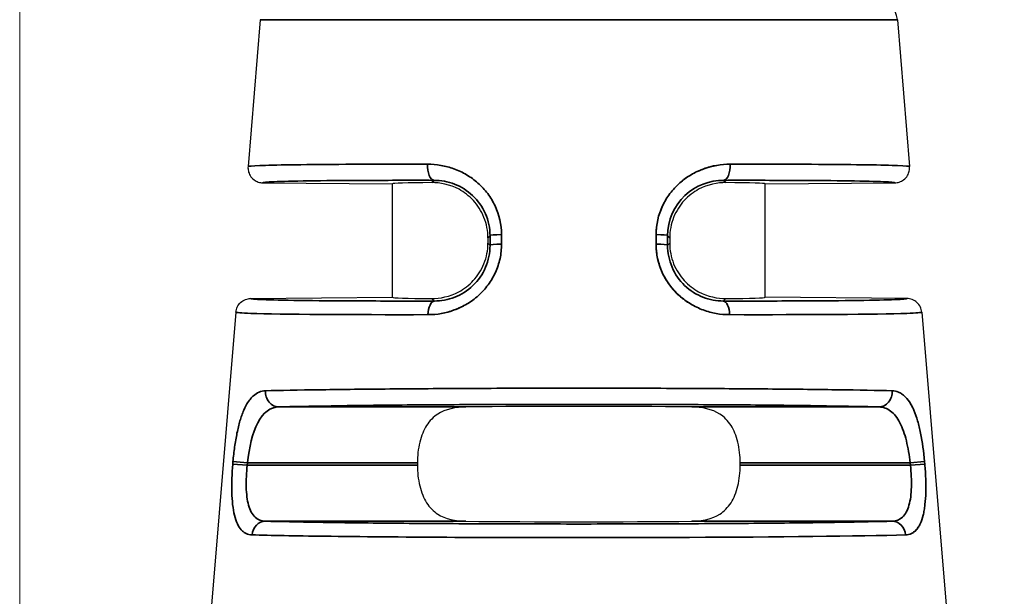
# Model space of a CAD drawing. Header units: millimetres. Extents: x 399 to 6076, y -1991 to 1602.
# Tile 132 of 256: x 4572.09 to 4585.29, y -361.35 to -353.61. Entities that reach past the tile are written whole.
import ezdxf

# ---------------------------------------------------------------- set-up
doc = ezdxf.new("R2010")
doc.units = ezdxf.units.MM
for name, color, linetype, lineweight in [('AM_5', 3, 'Continuous', 25), ('可見 (ISO)', 7, 'Continuous', 25), ('窄部可見 (ISO)', 7, 'Continuous', 35)]:
    doc.layers.add(name, color=color, linetype=linetype, lineweight=lineweight)
doc.styles.add('尺寸標註', font='romans.shx', dxfattribs={"bigfont": 'CHINESET.SHX'})
doc.dimstyles.new('CNS1$0', dxfattribs={"dimtxt": 2.5, "dimasz": 2.5, "dimexe": 1, "dimexo": 1, "dimgap": 1.5, "dimtad": 1, "dimtoh": 1, "dimdec": 1, "dimdsep": 46, "dimtxsty": '尺寸標註', "dimcen": 0, "dimclrd": 2, "dimclre": 2, "dimclrt": 1, "dimadec": 0, "dimazin": 2, "dimtp": 0.1, "dimtm": 0.1, "dimtfac": 0.71, "dimtdec": 1, "dimtmove": 0, "dimatfit": 0, "dimfxl": 0, "dimlwd": 13, "dimlwe": 13, "dimarcsym": 0})

# ---------------------------------------------------------------- blocks, each defined once
blk = doc.blocks.new('*D366')
at = {"layer": 'AM_5', "color": 2, "lineweight": 13}
for p, q in [((4572.085, -375.994), (4572.085, -306.144)), ((4689.402, -373.29), (4689.402, -306.144)), ((4686.902, -307.144), (4574.585, -307.144))]:
    blk.add_line(p, q, dxfattribs=at)
at = {"layer": 'AM_5', "color": 2}
for points in [[(4574.585, -306.728), (4574.585, -307.561), (4572.085, -307.144)], [(4686.902, -306.728), (4686.902, -307.561), (4689.402, -307.144)]]:
    blk.add_solid(points, dxfattribs=at)
at = {"layer": 'Defpoints', "color": 0}
for p in [(4572.085, -307.144), (4689.402, -374.29), (4572.085, -376.994)]:
    blk.add_point(p, dxfattribs=at)
at = {"layer": 'AM_5', "color": 1, "insert": (4630.743, -304.394), "char_height": 2.5, "attachment_point": 5, "style": '尺寸標註'}
blk.add_mtext('117.3', dxfattribs=at)

msp = doc.modelspace()

# ---------------------------------------------------------------- linework, layer by layer
at = {"layer": '可見 (ISO)'}
for p, q in [((4575.312, -353.609), (4575.148, -355.581)), ((4583.858, -353.609), (4584.022, -355.581)), ((4575.346, -355.797), (4577.085, -355.813)), ((4577.085, -357.334), (4577.085, -355.813)), ((4582.085, -355.813), (4583.824, -355.797)), ((4582.085, -357.334), (4582.085, -355.813)), ((4578.366, -356.537), (4578.366, -356.61)), ((4580.805, -356.537), (4580.805, -356.61)), ((4575.183, -357.351), (4577.085, -357.334)), ((4583.987, -357.351), (4582.085, -357.334)), ((4574.985, -357.534), (4574.649, -361.576)), ((4584.185, -357.534), (4584.521, -361.576)), ((4577.42, -359.556), (4577.42, -359.59)), ((4581.75, -359.59), (4581.75, -359.556))]:
    msp.add_line(p, q, dxfattribs=at)
msp.add_arc((4583.559, -353.633), 0.3, 4.7568, 90, dxfattribs=at)
for centre, major_axis, ratio, start_param, end_param in [((4579.585, -355.834), (-2.5, 0.022), 0.013962, 5.621312, 6.283322), ((4579.585, -355.834), (2.5, 0.022), 0.013962, 6.283049, 6.945058), ((4579.585, -357.313), (-2.5, -0.022), 0.013962, 6.283049, 6.945058), ((4579.585, -357.313), (2.5, -0.022), 0.013962, 5.621312, 6.283322), ((4579.585, -358.834), (2.5, 0), 0.013964, 0.920346, 2.221246), ((4579.585, -360.313), (-2.5, 0), 0.013964, 0.920346, 2.221246)]:
    msp.add_ellipse(centre, major_axis=major_axis, ratio=ratio, start_param=start_param, end_param=end_param, dxfattribs=at)
for points, knots in [([(4575.148, -355.581), (4575.146, -355.601), (4575.148, -355.621), (4575.157, -355.661), (4575.165, -355.681), (4575.189, -355.723), (4575.207, -355.742), (4575.246, -355.771), (4575.265, -355.781), (4575.305, -355.794), (4575.325, -355.797), (4575.346, -355.797)], [0, 0, 0, 0, 0.00597787, 0.00597787, 0.01247334, 0.01247334, 0.02033345, 0.02033345, 0.0269205, 0.0269205, 0.03297969, 0.03297969, 0.03297969, 0.03297969]), ([(4583.824, -355.797), (4583.845, -355.797), (4583.865, -355.794), (4583.905, -355.781), (4583.925, -355.771), (4583.963, -355.742), (4583.981, -355.723), (4584.005, -355.681), (4584.013, -355.661), (4584.022, -355.621), (4584.024, -355.601), (4584.022, -355.581)], [-0.03297969, -0.03297969, -0.03297969, -0.03297969, -0.02692074, -0.02692074, -0.02033396, -0.02033396, -0.01247383, -0.01247383, -0.0059781, -0.0059781, 0, 0, 0, 0]), ([(4578.366, -356.537), (4578.366, -356.446), (4578.348, -356.35), (4578.278, -356.175), (4578.227, -356.097), (4578.116, -355.976), (4578.042, -355.92), (4577.858, -355.821), (4577.718, -355.795), (4577.613, -355.796)], [0.579635, 0.579635, 0.579635, 0.579635, 0.6069053, 0.6069053, 0.6341755, 0.6341755, 0.6611574, 0.6611574, 0.7119661, 0.7119661, 0.7119661, 0.7119661]), ([(4581.557, -355.796), (4581.452, -355.795), (4581.312, -355.821), (4581.128, -355.92), (4581.054, -355.976), (4580.943, -356.097), (4580.892, -356.175), (4580.822, -356.35), (4580.805, -356.446), (4580.805, -356.537)], [1.026939, 1.026939, 1.026939, 1.026939, 1.0777476, 1.0777476, 1.1047295, 1.1047295, 1.1319998, 1.1319998, 1.15927, 1.15927, 1.15927, 1.15927]), ([(4577.613, -357.351), (4577.718, -357.352), (4577.858, -357.326), (4578.041, -357.227), (4578.115, -357.171), (4578.226, -357.05), (4578.278, -356.972), (4578.348, -356.798), (4578.366, -356.701), (4578.366, -356.61)], [0.4472991, 0.4472991, 0.4472991, 0.4472991, 0.4980511, 0.4980511, 0.5249922, 0.5249922, 0.5523136, 0.5523136, 0.579635, 0.579635, 0.579635, 0.579635]), ([(4580.805, -356.61), (4580.805, -356.701), (4580.822, -356.798), (4580.892, -356.972), (4580.944, -357.05), (4581.055, -357.171), (4581.129, -357.227), (4581.312, -357.326), (4581.452, -357.352), (4581.557, -357.351)], [0, 0, 0, 0, 0.0273214, 0.0273214, 0.0546428, 0.0546428, 0.0815839, 0.0815839, 0.1323359, 0.1323359, 0.1323359, 0.1323359]), ([(4574.985, -357.534), (4574.987, -357.511), (4574.994, -357.488), (4575.015, -357.443), (4575.03, -357.422), (4575.068, -357.387), (4575.09, -357.373), (4575.136, -357.356), (4575.159, -357.351), (4575.183, -357.351)], [-0.02966709, -0.02966709, -0.02966709, -0.02966709, -0.02254998, -0.02254998, -0.01483364, -0.01483364, -0.00711749, -0.00711749, -0.00000005, -0.00000005, -0.00000005, -0.00000005]), ([(4584.185, -357.534), (4584.183, -357.511), (4584.176, -357.488), (4584.156, -357.443), (4584.14, -357.422), (4584.103, -357.387), (4584.08, -357.373), (4584.034, -357.356), (4584.011, -357.351), (4583.987, -357.351)], [0, 0, 0, 0, 0.00711714, 0.00711714, 0.0148335, 0.0148335, 0.02254968, 0.02254968, 0.02966715, 0.02966715, 0.02966715, 0.02966715]), ([(4578.071, -358.807), (4577.937, -358.808), (4577.793, -358.837), (4577.638, -358.937), (4577.582, -358.994), (4577.505, -359.115), (4577.472, -359.194), (4577.43, -359.369), (4577.42, -359.465), (4577.42, -359.556)], [1.0271092, 1.0271092, 1.0271092, 1.0271092, 1.0773536, 1.0773536, 1.1044127, 1.1044127, 1.1317666, 1.1317666, 1.1591204, 1.1591204, 1.1591204, 1.1591204]), ([(4581.75, -359.556), (4581.75, -359.465), (4581.74, -359.369), (4581.698, -359.194), (4581.666, -359.115), (4581.588, -358.994), (4581.532, -358.937), (4581.377, -358.837), (4581.234, -358.808), (4581.099, -358.807)], [0.5795602, 0.5795602, 0.5795602, 0.5795602, 0.606914, 0.606914, 0.6342679, 0.6342679, 0.661327, 0.661327, 0.7115715, 0.7115715, 0.7115715, 0.7115715]), ([(4577.42, -359.59), (4577.42, -359.682), (4577.43, -359.778), (4577.472, -359.953), (4577.505, -360.031), (4577.582, -360.153), (4577.638, -360.21), (4577.793, -360.31), (4577.937, -360.338), (4578.071, -360.34)], [0, 0, 0, 0, 0.0273538, 0.0273538, 0.0547077, 0.0547077, 0.0817668, 0.0817668, 0.1320113, 0.1320113, 0.1320113, 0.1320113]), ([(4581.099, -360.34), (4581.234, -360.338), (4581.377, -360.31), (4581.532, -360.21), (4581.588, -360.153), (4581.666, -360.031), (4581.698, -359.953), (4581.74, -359.778), (4581.75, -359.682), (4581.75, -359.59)], [0.447549, 0.447549, 0.447549, 0.447549, 0.4977934, 0.4977934, 0.5248525, 0.5248525, 0.5522064, 0.5522064, 0.5795602, 0.5795602, 0.5795602, 0.5795602])]:
    msp.add_open_spline(points, degree=3, knots=knots, dxfattribs=at)
at = {"layer": '窄部可見 (ISO)'}
for p, q in [((4575.312, -353.609), (4583.858, -353.609)), ((4577.613, -355.796), (4577.644, -355.765)), ((4581.526, -355.765), (4581.557, -355.796)), ((4578.394, -356.509), (4578.366, -356.537)), ((4578.394, -356.638), (4578.394, -356.509)), ((4578.548, -356.492), (4578.548, -356.622)), ((4580.622, -356.622), (4580.622, -356.492)), ((4580.776, -356.509), (4580.776, -356.638)), ((4580.805, -356.537), (4580.776, -356.509)), ((4578.366, -356.61), (4578.394, -356.638)), ((4580.776, -356.638), (4580.805, -356.61)), ((4577.647, -357.385), (4577.613, -357.351)), ((4581.557, -357.351), (4581.523, -357.385)), ((4575.561, -358.807), (4578.071, -358.807)), ((4581.099, -358.807), (4583.609, -358.807)), ((4574.943, -359.574), (4574.946, -359.54)), ((4575.137, -359.59), (4574.943, -359.574)), ((4575.14, -359.556), (4574.946, -359.54)), ((4575.137, -359.59), (4575.14, -359.556)), ((4575.137, -359.59), (4577.42, -359.59)), ((4577.42, -359.556), (4575.14, -359.556)), ((4584.03, -359.556), (4581.75, -359.556)), ((4581.75, -359.59), (4584.033, -359.59)), ((4584.03, -359.556), (4584.224, -359.54)), ((4584.03, -359.556), (4584.033, -359.59)), ((4584.033, -359.59), (4584.227, -359.574)), ((4584.224, -359.54), (4584.227, -359.574)), ((4578.071, -360.34), (4575.382, -360.34)), ((4583.788, -360.34), (4581.099, -360.34))]:
    msp.add_line(p, q, dxfattribs=at)
for centre, major_axis, ratio, start_param, end_param in [((4577.646, -355.565), (0, -0.2), 0.457959, 4.630069, 6.267478), ((4581.524, -355.565), (0, -0.2), 0.457959, 0.015707, 1.653114), ((4578.594, -356.509), (-0.2, 0), 0.085471, 4.943372, 6.269171), ((4580.576, -356.509), (0.2, 0), 0.085471, 0.014014, 1.339813), ((4578.594, -356.638), (-0.2, 0), 0.085457, 4.942748, 6.269171), ((4580.576, -356.638), (0.2, 0), 0.085457, 0.014014, 1.340437), ((4577.649, -357.585), (0, 0.2), 0.439652, 0.015546, 1.486943), ((4581.521, -357.585), (0, 0.2), 0.439652, 4.796243, 6.267639), ((4575.561, -358.607), (0.006, -0.2), 0.896154, 4.604085, 6.251716), ((4583.609, -358.607), (-0.006, -0.2), 0.896154, 0.03147, 1.679101), ((4575.382, -360.54), (0.006, 0.2), 0.904465, 0.032739, 1.514553), ((4583.788, -360.54), (-0.006, 0.2), 0.904465, 4.768632, 6.250447)]:
    msp.add_ellipse(centre, major_axis=major_axis, ratio=ratio, start_param=start_param, end_param=end_param, dxfattribs=at)
for points, knots in [([(4575.148, -355.581), (4575.148, -355.575), (4575.205, -355.571), (4575.308, -355.567), (4575.318, -355.566), (4575.328, -355.566), (4575.338, -355.565), (4575.448, -355.562), (4575.602, -355.558), (4575.79, -355.556), (4575.812, -355.556), (4575.835, -355.555), (4575.858, -355.555), (4576.061, -355.552), (4576.298, -355.551), (4576.558, -355.549), (4576.581, -355.549), (4576.604, -355.549), (4576.627, -355.549), (4576.914, -355.548), (4577.228, -355.548), (4577.555, -355.548)], [0, 0, 0, 0, 0.228628, 0.228628, 0.228628, 0.25, 0.25, 0.25, 0.473508, 0.473508, 0.473508, 0.5, 0.5, 0.5, 0.730031, 0.730031, 0.730031, 0.75, 0.75, 0.75, 1, 1, 1, 1]), ([(4577.555, -355.548), (4577.616, -355.548), (4577.676, -355.554), (4577.765, -355.569), (4577.794, -355.576), (4577.853, -355.591), (4577.88, -355.6), (4577.97, -355.633), (4578.026, -355.659), (4578.107, -355.707), (4578.133, -355.724), (4578.183, -355.761), (4578.207, -355.78), (4578.28, -355.845), (4578.324, -355.892), (4578.401, -355.995), (4578.434, -356.049), (4578.519, -356.23), (4578.548, -356.358), (4578.548, -356.492)], [0, 0, 0, 0, 0.125, 0.125, 0.1875, 0.1875, 0.25, 0.25, 0.375, 0.375, 0.4375, 0.4375, 0.5, 0.5, 0.625, 0.625, 0.75, 0.75, 1, 1, 1, 1]), ([(4580.622, -356.492), (4580.622, -356.425), (4580.63, -356.359), (4580.658, -356.231), (4580.681, -356.168), (4580.736, -356.049), (4580.769, -355.994), (4580.827, -355.917), (4580.848, -355.892), (4580.892, -355.845), (4580.916, -355.821), (4580.987, -355.759), (4581.037, -355.722), (4581.118, -355.675), (4581.145, -355.66), (4581.202, -355.633), (4581.233, -355.621), (4581.375, -355.569), (4581.493, -355.548), (4581.615, -355.548)], [0, 0, 0, 0, 0.125, 0.125, 0.25, 0.25, 0.375, 0.375, 0.4375, 0.4375, 0.5, 0.5, 0.625, 0.625, 0.6875, 0.6875, 0.75, 0.75, 1, 1, 1, 1]), ([(4581.615, -355.548), (4581.554, -355.548), (4581.494, -355.554), (4581.405, -355.569), (4581.376, -355.576), (4581.318, -355.591), (4581.29, -355.6), (4581.236, -355.62), (4581.213, -355.629), (4581.19, -355.64)], [0, 0, 0, 0, 0.125, 0.125, 0.1875, 0.1875, 0.25, 0.25, 0.3002824, 0.3002824, 0.3002824, 0.3002824]), ([(4581.615, -355.548), (4581.942, -355.548), (4582.256, -355.548), (4582.543, -355.549), (4582.566, -355.549), (4582.589, -355.549), (4582.612, -355.549), (4582.872, -355.551), (4583.109, -355.552), (4583.312, -355.555), (4583.335, -355.555), (4583.358, -355.556), (4583.38, -355.556), (4583.568, -355.558), (4583.722, -355.562), (4583.832, -355.565), (4583.842, -355.566), (4583.853, -355.566), (4583.862, -355.567), (4583.966, -355.571), (4584.022, -355.575), (4584.022, -355.581)], [0, 0, 0, 0, 0.25, 0.25, 0.25, 0.269969, 0.269969, 0.269969, 0.5, 0.5, 0.5, 0.526492, 0.526492, 0.526492, 0.75, 0.75, 0.75, 0.771372, 0.771372, 0.771372, 1, 1, 1, 1]), ([(4575.346, -355.797), (4575.346, -355.792), (4575.397, -355.787), (4575.498, -355.783), (4575.602, -355.779), (4575.757, -355.775), (4575.959, -355.772), (4576.16, -355.769), (4576.408, -355.767), (4576.693, -355.766), (4576.977, -355.765), (4577.298, -355.764), (4577.644, -355.765)], [0, 0, 0, 0, 0.245499, 0.245499, 0.245499, 0.496999, 0.496999, 0.496999, 0.7485, 0.7485, 0.7485, 1, 1, 1, 1]), ([(4577.644, -355.765), (4577.736, -355.765), (4577.829, -355.782), (4577.918, -355.816), (4578.006, -355.85), (4578.09, -355.902), (4578.161, -355.97), (4578.232, -356.037), (4578.292, -356.12), (4578.332, -356.213), (4578.372, -356.305), (4578.394, -356.407), (4578.394, -356.509)], [0, 0, 0, 0, 0.25, 0.25, 0.25, 0.5, 0.5, 0.5, 0.75, 0.75, 0.75, 1, 1, 1, 1]), ([(4580.776, -356.509), (4580.777, -356.301), (4580.866, -356.105), (4581.153, -355.833), (4581.343, -355.765), (4581.526, -355.765)], [0, 0, 0, 0, 0.5, 0.5, 1, 1, 1, 1]), ([(4581.025, -355.733), (4581.021, -355.736), (4581.016, -355.739), (4581, -355.751), (4580.989, -355.76), (4580.978, -355.768)], [0.4270771, 0.4270771, 0.4270771, 0.4270771, 0.4375, 0.4375, 0.46636923, 0.46636923, 0.46636923, 0.46636923]), ([(4581.526, -355.765), (4581.872, -355.764), (4582.193, -355.765), (4582.477, -355.766), (4582.762, -355.767), (4583.01, -355.769), (4583.211, -355.772), (4583.413, -355.775), (4583.568, -355.779), (4583.672, -355.783), (4583.773, -355.787), (4583.824, -355.792), (4583.824, -355.797)], [0, 0, 0, 0, 0.2515, 0.2515, 0.2515, 0.503001, 0.503001, 0.503001, 0.754501, 0.754501, 0.754501, 1, 1, 1, 1]), ([(4580.715, -356.094), (4580.713, -356.099), (4580.71, -356.104), (4580.651, -356.23), (4580.622, -356.358), (4580.622, -356.492)], [0.7395488, 0.7395488, 0.7395488, 0.7395488, 0.75, 0.75, 1, 1, 1, 1]), ([(4578.548, -356.622), (4578.548, -356.688), (4578.542, -356.752), (4578.514, -356.879), (4578.493, -356.942), (4578.439, -357.061), (4578.406, -357.117), (4578.349, -357.194), (4578.328, -357.219), (4578.285, -357.267), (4578.261, -357.291), (4578.19, -357.355), (4578.139, -357.392), (4578.059, -357.44), (4578.031, -357.455), (4577.974, -357.482), (4577.943, -357.495), (4577.801, -357.547), (4577.683, -357.568), (4577.561, -357.568)], [0, 0, 0, 0, 0.125, 0.125, 0.25, 0.25, 0.375, 0.375, 0.4375, 0.4375, 0.5, 0.5, 0.625, 0.625, 0.6875, 0.6875, 0.75, 0.75, 1, 1, 1, 1]), ([(4578.394, -356.638), (4578.394, -356.739), (4578.373, -356.84), (4578.334, -356.932), (4578.295, -357.025), (4578.236, -357.109), (4578.165, -357.178), (4578.093, -357.246), (4578.009, -357.299), (4577.92, -357.334), (4577.83, -357.368), (4577.737, -357.385), (4577.647, -357.385)], [0, 0, 0, 0, 0.25, 0.25, 0.25, 0.5, 0.5, 0.5, 0.75, 0.75, 0.75, 1, 1, 1, 1]), ([(4581.609, -357.568), (4581.548, -357.568), (4581.488, -357.563), (4581.399, -357.547), (4581.37, -357.54), (4581.312, -357.525), (4581.285, -357.516), (4581.195, -357.483), (4581.138, -357.456), (4581.03, -357.391), (4580.981, -357.355), (4580.834, -357.223), (4580.759, -357.122), (4580.649, -356.88), (4580.622, -356.754), (4580.622, -356.622)], [0, 0, 0, 0, 0.125, 0.125, 0.1875, 0.1875, 0.25, 0.25, 0.375, 0.375, 0.5, 0.5, 0.75, 0.75, 1, 1, 1, 1]), ([(4580.622, -356.622), (4580.622, -356.688), (4580.629, -356.752), (4580.656, -356.879), (4580.677, -356.942), (4580.731, -357.061), (4580.764, -357.117), (4580.821, -357.194), (4580.842, -357.219), (4580.885, -357.267), (4580.909, -357.291), (4580.972, -357.347), (4581.014, -357.379), (4581.058, -357.407)], [0, 0, 0, 0, 0.125, 0.125, 0.25, 0.25, 0.375, 0.375, 0.4375, 0.4375, 0.5, 0.5, 0.6038464, 0.6038464, 0.6038464, 0.6038464]), ([(4581.523, -357.385), (4581.433, -357.385), (4581.339, -357.368), (4581.25, -357.333), (4581.161, -357.299), (4581.076, -357.245), (4581.005, -357.177), (4580.934, -357.109), (4580.875, -357.024), (4580.836, -356.932), (4580.796, -356.839), (4580.776, -356.738), (4580.776, -356.638)], [0, 0, 0, 0, 0.25, 0.25, 0.25, 0.5, 0.5, 0.5, 0.75, 0.75, 0.75, 1, 1, 1, 1]), ([(4577.647, -357.385), (4577.277, -357.385), (4576.933, -357.385), (4576.627, -357.384), (4576.322, -357.383), (4576.056, -357.381), (4575.84, -357.378), (4575.623, -357.375), (4575.456, -357.371), (4575.345, -357.366), (4575.237, -357.362), (4575.182, -357.357), (4575.183, -357.351)], [0, 0, 0, 0, 0.2515, 0.2515, 0.2515, 0.503, 0.503, 0.503, 0.7545, 0.7545, 0.7545, 1, 1, 1, 1]), ([(4583.987, -357.351), (4583.988, -357.357), (4583.933, -357.362), (4583.825, -357.366), (4583.714, -357.371), (4583.547, -357.375), (4583.33, -357.378), (4583.114, -357.381), (4582.848, -357.383), (4582.543, -357.384), (4582.237, -357.385), (4581.893, -357.385), (4581.523, -357.385)], [0, 0, 0, 0, 0.2455, 0.2455, 0.2455, 0.497, 0.497, 0.497, 0.7485, 0.7485, 0.7485, 1, 1, 1, 1]), ([(4577.561, -357.568), (4577.622, -357.568), (4577.682, -357.563), (4577.771, -357.547), (4577.8, -357.54), (4577.858, -357.525), (4577.885, -357.516), (4577.955, -357.49), (4577.994, -357.473), (4578.032, -357.454)], [0, 0, 0, 0, 0.125, 0.125, 0.1875, 0.1875, 0.25, 0.25, 0.3337622, 0.3337622, 0.3337622, 0.3337622]), ([(4577.561, -357.568), (4576.516, -357.57), (4575.581, -357.564), (4575.187, -357.551), (4575.056, -357.546), (4574.985, -357.541), (4574.985, -357.534)], [0, 0, 0, 0, 0.75, 0.75, 0.75, 1, 1, 1, 1]), ([(4584.185, -357.534), (4584.185, -357.541), (4584.114, -357.546), (4583.983, -357.551), (4583.589, -357.564), (4582.654, -357.57), (4581.609, -357.568)], [0, 0, 0, 0, 0.25, 0.25, 0.25, 1, 1, 1, 1]), ([(4575.382, -358.59), (4575.579, -358.585), (4575.829, -358.58), (4576.114, -358.576), (4576.139, -358.575), (4576.165, -358.575), (4576.192, -358.575), (4576.472, -358.571), (4576.783, -358.568), (4577.111, -358.565), (4577.155, -358.565), (4577.198, -358.564), (4577.242, -358.564), (4577.584, -358.561), (4577.94, -358.559), (4578.299, -358.558), (4578.336, -358.558), (4578.373, -358.557), (4578.409, -358.557), (4578.805, -358.556), (4579.202, -358.555), (4579.585, -358.555), (4579.969, -358.555), (4580.365, -358.556), (4580.761, -358.557), (4580.798, -358.557), (4580.834, -358.558), (4580.871, -358.558), (4581.23, -358.559), (4581.586, -358.561), (4581.928, -358.564), (4581.972, -358.564), (4582.015, -358.565), (4582.059, -358.565), (4582.387, -358.568), (4582.698, -358.571), (4582.978, -358.575), (4583.005, -358.575), (4583.031, -358.575), (4583.057, -358.576), (4583.341, -358.58), (4583.591, -358.585), (4583.788, -358.59)], [0, 0, 0, 0, 0.114632, 0.114632, 0.114632, 0.125, 0.125, 0.125, 0.235389, 0.235389, 0.235389, 0.25, 0.25, 0.25, 0.363358, 0.363358, 0.363358, 0.375, 0.375, 0.375, 0.5, 0.5, 0.5, 0.625, 0.625, 0.625, 0.636634, 0.636634, 0.636634, 0.75, 0.75, 0.75, 0.764607, 0.764607, 0.764607, 0.875, 0.875, 0.875, 0.885367, 0.885367, 0.885367, 1, 1, 1, 1]), ([(4574.946, -359.54), (4574.952, -359.473), (4574.959, -359.408), (4574.977, -359.281), (4574.988, -359.218), (4575.012, -359.1), (4575.025, -359.045), (4575.047, -358.968), (4575.055, -358.943), (4575.072, -358.896), (4575.081, -358.872), (4575.109, -358.809), (4575.128, -358.771), (4575.16, -358.723), (4575.172, -358.708), (4575.195, -358.681), (4575.207, -358.668), (4575.268, -358.614), (4575.322, -358.592), (4575.382, -358.59)], [0, 0, 0, 0, 0.125, 0.125, 0.25, 0.25, 0.375, 0.375, 0.4375, 0.4375, 0.5, 0.5, 0.625, 0.625, 0.6875, 0.6875, 0.75, 0.75, 1, 1, 1, 1]), ([(4583.788, -358.59), (4583.818, -358.591), (4583.847, -358.597), (4583.887, -358.614), (4583.901, -358.621), (4583.926, -358.637), (4583.938, -358.646), (4583.976, -358.68), (4583.999, -358.707), (4584.031, -358.756), (4584.042, -358.773), (4584.061, -358.811), (4584.07, -358.83), (4584.099, -358.895), (4584.115, -358.943), (4584.145, -359.046), (4584.158, -359.1), (4584.195, -359.28), (4584.212, -359.407), (4584.224, -359.54)], [0, 0, 0, 0, 0.125, 0.125, 0.1875, 0.1875, 0.25, 0.25, 0.375, 0.375, 0.4375, 0.4375, 0.5, 0.5, 0.625, 0.625, 0.75, 0.75, 1, 1, 1, 1]), ([(4575.14, -359.556), (4575.163, -359.35), (4575.207, -359.155), (4575.349, -358.881), (4575.446, -358.809), (4575.561, -358.807)], [0, 0, 0, 0, 0.5, 0.5, 1, 1, 1, 1]), ([(4575.561, -358.807), (4575.745, -358.801), (4575.982, -358.797), (4576.541, -358.788), (4576.863, -358.784), (4577.57, -358.778), (4577.954, -358.776), (4578.753, -358.772), (4579.169, -358.772), (4580.001, -358.772), (4580.417, -358.772), (4581.216, -358.776), (4581.6, -358.778), (4582.307, -358.784), (4582.629, -358.788), (4583.188, -358.797), (4583.425, -358.801), (4583.609, -358.807)], [0, 0, 0, 0, 0.125, 0.125, 0.25, 0.25, 0.375, 0.375, 0.5, 0.5, 0.625, 0.625, 0.75, 0.75, 0.875, 0.875, 1, 1, 1, 1]), ([(4583.609, -358.807), (4583.667, -358.808), (4583.721, -358.826), (4583.768, -358.862), (4583.816, -358.897), (4583.857, -358.951), (4583.892, -359.019), (4583.927, -359.087), (4583.956, -359.17), (4583.979, -359.262), (4584.002, -359.354), (4584.019, -359.455), (4584.03, -359.556)], [0, 0, 0, 0, 0.25, 0.25, 0.25, 0.5, 0.5, 0.5, 0.75, 0.75, 0.75, 1, 1, 1, 1]), ([(4575.202, -360.524), (4575.173, -360.523), (4575.147, -360.517), (4575.111, -360.5), (4575.1, -360.493), (4575.078, -360.477), (4575.068, -360.468), (4575.037, -360.434), (4575.02, -360.406), (4574.989, -360.341), (4574.977, -360.304), (4574.945, -360.172), (4574.934, -360.07), (4574.928, -359.83), (4574.932, -359.704), (4574.943, -359.574)], [0, 0, 0, 0, 0.125, 0.125, 0.1875, 0.1875, 0.25, 0.25, 0.375, 0.375, 0.5, 0.5, 0.75, 0.75, 1, 1, 1, 1]), ([(4575.382, -360.34), (4575.328, -360.339), (4575.28, -360.321), (4575.242, -360.285), (4575.204, -360.249), (4575.175, -360.195), (4575.156, -360.127), (4575.136, -360.058), (4575.126, -359.974), (4575.124, -359.882), (4575.122, -359.79), (4575.127, -359.69), (4575.137, -359.59)], [0, 0, 0, 0, 0.25, 0.25, 0.25, 0.5, 0.5, 0.5, 0.75, 0.75, 0.75, 1, 1, 1, 1]), ([(4584.033, -359.59), (4584.044, -359.69), (4584.049, -359.791), (4584.046, -359.883), (4584.044, -359.974), (4584.034, -360.058), (4584.014, -360.127), (4583.995, -360.196), (4583.966, -360.25), (4583.928, -360.285), (4583.889, -360.321), (4583.842, -360.339), (4583.788, -360.34)], [0, 0, 0, 0, 0.25, 0.25, 0.25, 0.5, 0.5, 0.5, 0.75, 0.75, 0.75, 1, 1, 1, 1]), ([(4584.227, -359.574), (4584.232, -359.639), (4584.236, -359.703), (4584.241, -359.829), (4584.241, -359.892), (4584.238, -360.01), (4584.234, -360.065), (4584.225, -360.143), (4584.222, -360.168), (4584.214, -360.216), (4584.209, -360.239), (4584.193, -360.303), (4584.18, -360.341), (4584.158, -360.39), (4584.15, -360.405), (4584.132, -360.433), (4584.122, -360.446), (4584.073, -360.5), (4584.025, -360.522), (4583.968, -360.524)], [0, 0, 0, 0, 0.125, 0.125, 0.25, 0.25, 0.375, 0.375, 0.4375, 0.4375, 0.5, 0.5, 0.625, 0.625, 0.6875, 0.6875, 0.75, 0.75, 1, 1, 1, 1]), ([(4575.024, -360.41), (4575.026, -360.413), (4575.028, -360.416), (4575.031, -360.422), (4575.033, -360.424), (4575.035, -360.427)], [0.67456602, 0.67456602, 0.67456602, 0.67456602, 0.6875, 0.6875, 0.69979369, 0.69979369, 0.69979369, 0.69979369]), ([(4583.788, -360.34), (4583.602, -360.346), (4583.359, -360.351), (4582.779, -360.36), (4582.443, -360.364), (4581.704, -360.371), (4581.301, -360.373), (4580.46, -360.377), (4580.023, -360.378), (4579.147, -360.378), (4578.71, -360.377), (4577.869, -360.373), (4577.466, -360.371), (4576.727, -360.364), (4576.391, -360.36), (4575.811, -360.351), (4575.569, -360.346), (4575.382, -360.34)], [0, 0, 0, 0, 0.125, 0.125, 0.25, 0.25, 0.375, 0.375, 0.5, 0.5, 0.625, 0.625, 0.75, 0.75, 0.875, 0.875, 1, 1, 1, 1]), ([(4583.968, -360.524), (4583.997, -360.523), (4584.023, -360.517), (4584.059, -360.5), (4584.07, -360.493), (4584.092, -360.477), (4584.102, -360.468), (4584.125, -360.443), (4584.136, -360.427), (4584.146, -360.41)], [0, 0, 0, 0, 0.125, 0.125, 0.1875, 0.1875, 0.25, 0.25, 0.3249341, 0.3249341, 0.3249341, 0.3249341]), ([(4583.968, -360.524), (4583.358, -360.541), (4582.225, -360.552), (4581.069, -360.558), (4580.984, -360.558), (4580.9, -360.558), (4580.815, -360.559), (4580.4, -360.56), (4579.985, -360.561), (4579.585, -360.561), (4578.436, -360.561), (4577.147, -360.555), (4576.169, -360.542), (4575.783, -360.537), (4575.449, -360.531), (4575.202, -360.524)], [0, 0, 0, 0, 0.349459, 0.349459, 0.349459, 0.375, 0.375, 0.375, 0.5, 0.5, 0.5, 0.858428, 0.858428, 0.858428, 1, 1, 1, 1])]:
    msp.add_open_spline(points, degree=3, knots=knots, dxfattribs=at)

# ---------------------------------------------------------------- dimensions: what is measured, and where the dimension line sits
at = {"layer": 'AM_5'}
dim = msp.add_linear_dim(base=(4572.085, -307.144), p1=(4689.402, -374.29), p2=(4572.085, -376.994), dimstyle='CNS1$0', override={"dimfxl": 4, "dimarcsym": 1}, dxfattribs=at)
dim.commit()
dim.dimension.update_dxf_attribs({"geometry": '*D366', "text_midpoint": (4630.743, -304.394)})

doc.saveas('drawing.dxf')
